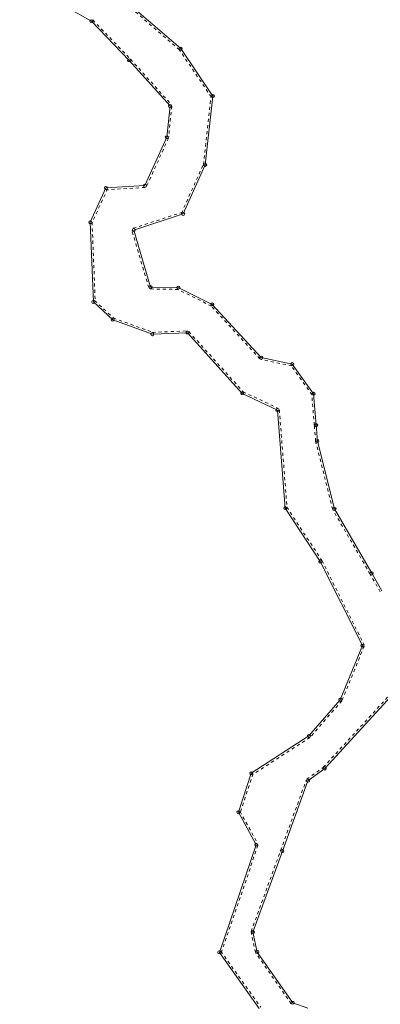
# Model space of a CAD drawing. Header units: metres. Extents: x 8374691 to 8380066, y 5527632 to 5531540.
# Tile 152 of 171: x 8378415 to 8378474, y 5528033 to 5528193. Entities that reach past the tile are written whole.
import ezdxf

# ---------------------------------------------------------------- set-up
doc = ezdxf.new("R2010")
doc.units = ezdxf.units.M
doc.header["$MEASUREMENT"] = 0
doc.linetypes.add('0.5_0.5', pattern=[1, 0.5, -0.5])
doc.linetypes.add('219-500', pattern=[0])
doc.layers.get('0').update_dxf_attribs({"color": 2, "linetype": 'CONTINUOUS', "lineweight": 5})
for name, color, linetype in [('202-punkt graniczny', 7, 'CONTINUOUS'), ('218-Granica użytku po granicy działki', 7, 'CONTINUOUS'), ('219-działka ewidencyjna', 7, 'CONTINUOUS')]:
    doc.layers.add(name, color=color, linetype=linetype)

# ---------------------------------------------------------------- blocks, each defined once
blk = doc.blocks.new('202')
at = {"color": 0, "linetype": 'Continuous', "lineweight": 0}
blk.add_circle((0, 0), 0.25, dxfattribs=at)

msp = doc.modelspace()

# ---------------------------------------------------------------- linework, layer by layer
at = {"layer": '218-Granica użytku po granicy działki', "color": 3, "linetype": '0.5_0.5', "lineweight": 18}
for p, q in [((8378441.4444, 5528188.3526), (8378433.8644, 5528194.8726)), ((8378427.296, 5528193.2382), (8378427.296, 5528193.2382)), ((8378427.296, 5528193.2382), (8378427.296, 5528193.2382)), ((8378427.296, 5528193.2382), (8378433.446, 5528186.8582)), ((8378446.6316, 5528180.662), (8378441.3916, 5528188.412)), ((8378441.3916, 5528188.412), (8378441.3916, 5528188.412)), ((8378441.3916, 5528188.412), (8378441.3916, 5528188.412)), ((8378441.4444, 5528188.3526), (8378441.4444, 5528188.3526)), ((8378441.4444, 5528188.3526), (8378441.4444, 5528188.3526)), ((8378433.446, 5528186.8582), (8378433.446, 5528186.8582)), ((8378433.446, 5528186.8582), (8378433.446, 5528186.8582)), ((8378433.4532, 5528186.8504), (8378433.4532, 5528186.8504)), ((8378433.4532, 5528186.8504), (8378433.4532, 5528186.8504)), ((8378433.4532, 5528186.8504), (8378440.1132, 5528179.4304)), ((8378445.3218, 5528169.6536), (8378446.5818, 5528180.8636)), ((8378446.5818, 5528180.8636), (8378446.5818, 5528180.8636)), ((8378446.5818, 5528180.8636), (8378446.5818, 5528180.8636)), ((8378446.6316, 5528180.662), (8378446.6316, 5528180.662)), ((8378446.6316, 5528180.662), (8378446.6316, 5528180.662)), ((8378440.1885, 5528179.1991), (8378439.6585, 5528174.0791)), ((8378440.1132, 5528179.4304), (8378440.1132, 5528179.4304)), ((8378440.1132, 5528179.4304), (8378440.1132, 5528179.4304)), ((8378440.1885, 5528179.1991), (8378440.1885, 5528179.1991)), ((8378440.1885, 5528179.1991), (8378440.1885, 5528179.1991)), ((8378439.6336, 5528173.9867), (8378436.0836, 5528166.1167)), ((8378439.6336, 5528173.9867), (8378439.6336, 5528173.9867)), ((8378439.6336, 5528173.9867), (8378439.6336, 5528173.9867)), ((8378439.6585, 5528174.0791), (8378439.6585, 5528174.0791)), ((8378439.6585, 5528174.0791), (8378439.6585, 5528174.0791)), ((8378441.7564, 5528161.7427), (8378445.3464, 5528169.7427)), ((8378445.3218, 5528169.6536), (8378445.3218, 5528169.6536)), ((8378445.3218, 5528169.6536), (8378445.3218, 5528169.6536)), ((8378445.3464, 5528169.7427), (8378445.3464, 5528169.7427)), ((8378445.3464, 5528169.7427), (8378445.3464, 5528169.7427)), ((8378429.713, 5528165.7255), (8378427.163, 5528160.1355)), ((8378435.8283, 5528165.9406), (8378429.4583, 5528165.5506)), ((8378429.4583, 5528165.5506), (8378429.4583, 5528165.5506)), ((8378429.4583, 5528165.5506), (8378429.4583, 5528165.5506)), ((8378429.713, 5528165.7255), (8378429.713, 5528165.7255)), ((8378429.713, 5528165.7255), (8378429.713, 5528165.7255)), ((8378435.8283, 5528165.9406), (8378435.8283, 5528165.9406)), ((8378435.8283, 5528165.9406), (8378435.8283, 5528165.9406)), ((8378436.0836, 5528166.1167), (8378436.0836, 5528166.1167)), ((8378436.0836, 5528166.1167), (8378436.0836, 5528166.1167)), ((8378433.8867, 5528159.2753), (8378441.9367, 5528161.9053)), ((8378441.7564, 5528161.7427), (8378441.7564, 5528161.7427)), ((8378441.7564, 5528161.7427), (8378441.7564, 5528161.7427)), ((8378441.9367, 5528161.9053), (8378441.9367, 5528161.9053)), ((8378441.9367, 5528161.9053), (8378441.9367, 5528161.9053)), ((8378427.163, 5528160.1355), (8378427.163, 5528160.1355)), ((8378427.163, 5528160.1355), (8378427.163, 5528160.1355)), ((8378427.1897, 5528160.2717), (8378427.1897, 5528160.2717)), ((8378427.1897, 5528160.2717), (8378427.1897, 5528160.2717)), ((8378427.1897, 5528160.2717), (8378427.6997, 5528147.2917)), ((8378436.4323, 5528149.6051), (8378433.6923, 5528158.9051)), ((8378433.6923, 5528158.9051), (8378433.6923, 5528158.9051)), ((8378433.6923, 5528158.9051), (8378433.6923, 5528158.9051)), ((8378433.8867, 5528159.2753), (8378433.8867, 5528159.2753)), ((8378433.8867, 5528159.2753), (8378433.8867, 5528159.2753)), ((8378436.4323, 5528149.6051), (8378436.4323, 5528149.6051)), ((8378436.4323, 5528149.6051), (8378436.4323, 5528149.6051)), ((8378441.2355, 5528149.32), (8378436.7155, 5528149.39)), ((8378436.7155, 5528149.39), (8378436.7155, 5528149.39)), ((8378436.7155, 5528149.39), (8378436.7155, 5528149.39)), ((8378446.6365, 5528146.6015), (8378441.1065, 5528149.3515)), ((8378441.1065, 5528149.3515), (8378441.1065, 5528149.3515)), ((8378441.1065, 5528149.3515), (8378441.1065, 5528149.3515)), ((8378441.2355, 5528149.32), (8378441.2355, 5528149.32)), ((8378441.2355, 5528149.32), (8378441.2355, 5528149.32)), ((8378427.6031, 5528147.5008), (8378427.6031, 5528147.5008)), ((8378427.6031, 5528147.5008), (8378427.6031, 5528147.5008)), ((8378427.6031, 5528147.5008), (8378430.7531, 5528144.6008)), ((8378427.6997, 5528147.2917), (8378427.6997, 5528147.2917)), ((8378427.6997, 5528147.2917), (8378427.6997, 5528147.2917)), ((8378454.5495, 5528137.9966), (8378446.5495, 5528146.6666)), ((8378446.5495, 5528146.6666), (8378446.5495, 5528146.6666)), ((8378446.5495, 5528146.6666), (8378446.5495, 5528146.6666)), ((8378446.6365, 5528146.6015), (8378446.6365, 5528146.6015)), ((8378446.6365, 5528146.6015), (8378446.6365, 5528146.6015)), ((8378430.6529, 5528144.6617), (8378430.6529, 5528144.6617)), ((8378430.6529, 5528144.6617), (8378430.6529, 5528144.6617)), ((8378430.6529, 5528144.6617), (8378437.1229, 5528142.3017)), ((8378430.7531, 5528144.6008), (8378430.7531, 5528144.6008)), ((8378430.7531, 5528144.6008), (8378430.7531, 5528144.6008)), ((8378437.008, 5528142.3197), (8378442.718, 5528142.5497)), ((8378437.008, 5528142.3197), (8378437.008, 5528142.3197)), ((8378437.008, 5528142.3197), (8378437.008, 5528142.3197)), ((8378437.1229, 5528142.3017), (8378437.1229, 5528142.3017)), ((8378437.1229, 5528142.3017), (8378437.1229, 5528142.3017)), ((8378442.718, 5528142.5497), (8378442.718, 5528142.5497)), ((8378442.718, 5528142.5497), (8378442.718, 5528142.5497)), ((8378442.9526, 5528142.451), (8378442.9526, 5528142.451)), ((8378442.9526, 5528142.451), (8378442.9526, 5528142.451)), ((8378442.9526, 5528142.451), (8378451.8826, 5528132.561)), ((8378454.5495, 5528137.9966), (8378454.5495, 5528137.9966)), ((8378454.5495, 5528137.9966), (8378454.5495, 5528137.9966)), ((8378459.7585, 5528136.8463), (8378454.7085, 5528137.9063)), ((8378454.7085, 5528137.9063), (8378454.7085, 5528137.9063)), ((8378454.7085, 5528137.9063), (8378454.7085, 5528137.9063)), ((8378463.0464, 5528132.1351), (8378459.5764, 5528136.9651)), ((8378459.5764, 5528136.9651), (8378459.5764, 5528136.9651)), ((8378459.5764, 5528136.9651), (8378459.5764, 5528136.9651)), ((8378459.7585, 5528136.8463), (8378459.7585, 5528136.8463)), ((8378459.7585, 5528136.8463), (8378459.7585, 5528136.8463)), ((8378451.7875, 5528132.6315), (8378451.7875, 5528132.6315)), ((8378451.7875, 5528132.6315), (8378451.7875, 5528132.6315)), ((8378451.7875, 5528132.6315), (8378457.5375, 5528129.9315)), ((8378451.8826, 5528132.561), (8378451.8826, 5528132.561)), ((8378451.8826, 5528132.561), (8378451.8826, 5528132.561)), ((8378463.4109, 5528127.1654), (8378462.9909, 5528132.2854)), ((8378462.9909, 5528132.2854), (8378462.9909, 5528132.2854)), ((8378462.9909, 5528132.2854), (8378462.9909, 5528132.2854)), ((8378463.0464, 5528132.1351), (8378463.0464, 5528132.1351)), ((8378463.0464, 5528132.1351), (8378463.0464, 5528132.1351)), ((8378457.5375, 5528129.9315), (8378457.5375, 5528129.9315)), ((8378457.5375, 5528129.9315), (8378457.5375, 5528129.9315)), ((8378457.7091, 5528129.6837), (8378457.7091, 5528129.6837)), ((8378457.7091, 5528129.6837), (8378457.7091, 5528129.6837)), ((8378457.7091, 5528129.6837), (8378458.9691, 5528113.6937)), ((8378463.6209, 5528124.5757), (8378463.4109, 5528127.1657)), ((8378463.4109, 5528127.1657), (8378463.4109, 5528127.1657)), ((8378463.4109, 5528127.1657), (8378463.4109, 5528127.1657)), ((8378463.4109, 5528127.1654), (8378463.4109, 5528127.1654)), ((8378463.4109, 5528127.1654), (8378463.4109, 5528127.1654)), ((8378463.6209, 5528124.5757), (8378463.6209, 5528124.5757)), ((8378463.6209, 5528124.5757), (8378463.6209, 5528124.5757)), ((8378466.409, 5528113.4568), (8378463.629, 5528124.5268)), ((8378463.629, 5528124.5268), (8378463.629, 5528124.5268)), ((8378463.629, 5528124.5268), (8378463.629, 5528124.5268)), ((8378458.9208, 5528113.8347), (8378458.9208, 5528113.8347)), ((8378458.9208, 5528113.8347), (8378458.9208, 5528113.8347)), ((8378458.9208, 5528113.8347), (8378464.6408, 5528105.1347)), ((8378458.9691, 5528113.6937), (8378458.9691, 5528113.6937)), ((8378458.9691, 5528113.6937), (8378458.9691, 5528113.6937)), ((8378466.409, 5528113.4568), (8378466.409, 5528113.4568)), ((8378466.409, 5528113.4568), (8378466.409, 5528113.4568)), ((8378472.5105, 5528102.8997), (8378466.4405, 5528113.3797)), ((8378466.4405, 5528113.3797), (8378466.4405, 5528113.3797)), ((8378466.4405, 5528113.3797), (8378466.4405, 5528113.3797)), ((8378464.6408, 5528105.1347), (8378464.6408, 5528105.1347)), ((8378464.6408, 5528105.1347), (8378464.6408, 5528105.1347)), ((8378464.6582, 5528105.1041), (8378464.6582, 5528105.1041)), ((8378464.6582, 5528105.1041), (8378464.6582, 5528105.1041)), ((8378464.6582, 5528105.1041), (8378471.5182, 5528091.3941)), ((8378474.1602, 5528100.04), (8378472.5102, 5528102.9)), ((8378472.5102, 5528102.9), (8378472.5102, 5528102.9)), ((8378472.5102, 5528102.9), (8378472.5102, 5528102.9)), ((8378472.5105, 5528102.8997), (8378472.5105, 5528102.8997)), ((8378472.5105, 5528102.8997), (8378472.5105, 5528102.8997)), ((8378474.1602, 5528100.04), (8378474.1602, 5528100.04)), ((8378474.1602, 5528100.04), (8378474.1602, 5528100.04)), ((8378464.8789, 5528071.4228), (8378485.9489, 5528094.3828)), ((8378471.5278, 5528091.1466), (8378467.9278, 5528082.3166)), ((8378471.5182, 5528091.3941), (8378471.5182, 5528091.3941)), ((8378471.5182, 5528091.3941), (8378471.5182, 5528091.3941)), ((8378471.5278, 5528091.1466), (8378471.5278, 5528091.1466)), ((8378471.5278, 5528091.1466), (8378471.5278, 5528091.1466)), ((8378467.8765, 5528082.2332), (8378462.7565, 5528076.3432)), ((8378467.8765, 5528082.2332), (8378467.8765, 5528082.2332)), ((8378467.8765, 5528082.2332), (8378467.8765, 5528082.2332)), ((8378467.9278, 5528082.3166), (8378467.9278, 5528082.3166)), ((8378467.9278, 5528082.3166), (8378467.9278, 5528082.3166)), ((8378462.7565, 5528076.3432), (8378462.7565, 5528076.3432)), ((8378462.7565, 5528076.3432), (8378462.7565, 5528076.3432)), ((8378462.6932, 5528076.2883), (8378453.2932, 5528070.1983)), ((8378462.6932, 5528076.2883), (8378462.6932, 5528076.2883)), ((8378462.6932, 5528076.2883), (8378462.6932, 5528076.2883)), ((8378453.415, 5528070.3564), (8378451.325, 5528063.9964)), ((8378453.2932, 5528070.1983), (8378453.2932, 5528070.1983)), ((8378453.2932, 5528070.1983), (8378453.2932, 5528070.1983)), ((8378453.415, 5528070.3564), (8378453.415, 5528070.3564)), ((8378453.415, 5528070.3564), (8378453.415, 5528070.3564)), ((8378462.1933, 5528069.4724), (8378464.9233, 5528071.4624)), ((8378464.8789, 5528071.4228), (8378464.8789, 5528071.4228)), ((8378464.8789, 5528071.4228), (8378464.8789, 5528071.4228)), ((8378464.9233, 5528071.4624), (8378464.9233, 5528071.4624)), ((8378464.9233, 5528071.4624), (8378464.9233, 5528071.4624)), ((8378457.918, 5528057.8626), (8378462.088, 5528069.3326)), ((8378462.088, 5528069.3326), (8378462.088, 5528069.3326)), ((8378462.088, 5528069.3326), (8378462.088, 5528069.3326)), ((8378462.1933, 5528069.4724), (8378462.1933, 5528069.4724)), ((8378462.1933, 5528069.4724), (8378462.1933, 5528069.4724)), ((8378451.3031, 5528064.234), (8378451.3031, 5528064.234)), ((8378451.3031, 5528064.234), (8378451.3031, 5528064.234)), ((8378451.3031, 5528064.234), (8378454.2031, 5528058.934)), ((8378451.325, 5528063.9964), (8378451.325, 5528063.9964)), ((8378451.325, 5528063.9964), (8378451.325, 5528063.9964)), ((8378454.2238, 5528058.6928), (8378448.2138, 5528041.1528)), ((8378454.2031, 5528058.934), (8378454.2031, 5528058.934)), ((8378454.2031, 5528058.934), (8378454.2031, 5528058.934)), ((8378454.2238, 5528058.6928), (8378454.2238, 5528058.6928)), ((8378454.2238, 5528058.6928), (8378454.2238, 5528058.6928)), ((8378453.118, 5528044.6526), (8378457.918, 5528057.8626)), ((8378457.918, 5528057.8626), (8378457.918, 5528057.8626)), ((8378457.918, 5528057.8626), (8378457.918, 5528057.8626)), ((8378457.918, 5528057.8626), (8378457.918, 5528057.8626)), ((8378457.918, 5528057.8626), (8378457.918, 5528057.8626)), ((8378453.8272, 5528041.2449), (8378453.1072, 5528044.4849)), ((8378453.1072, 5528044.4849), (8378453.1072, 5528044.4849)), ((8378453.1072, 5528044.4849), (8378453.1072, 5528044.4849)), ((8378453.118, 5528044.6526), (8378453.118, 5528044.6526)), ((8378453.118, 5528044.6526), (8378453.118, 5528044.6526)), ((8378448.1742, 5528041.4243), (8378448.1742, 5528041.4243)), ((8378448.1742, 5528041.4243), (8378448.1742, 5528041.4243)), ((8378448.1742, 5528041.4243), (8378454.6842, 5528032.2943)), ((8378448.2138, 5528041.1528), (8378448.2138, 5528041.1528)), ((8378448.2138, 5528041.1528), (8378448.2138, 5528041.1528)), ((8378453.8272, 5528041.2449), (8378453.8272, 5528041.2449)), ((8378453.8272, 5528041.2449), (8378453.8272, 5528041.2449)), ((8378459.644, 5528032.8781), (8378453.874, 5528041.1381)), ((8378453.874, 5528041.1381), (8378453.874, 5528041.1381)), ((8378453.874, 5528041.1381), (8378453.874, 5528041.1381)), ((8378459.644, 5528032.8781), (8378459.644, 5528032.8781)), ((8378459.644, 5528032.8781), (8378459.644, 5528032.8781))]:
    msp.add_line(p, q, dxfattribs=at)
at = {"layer": '219-działka ewidencyjna', "color": 7, "linetype": '219-500', "lineweight": 18, "flags": 128}
for points in [[(8378427.08, 5528193.03), (8378415.39, 5528199.64)], [(8378441.64, 5528188.58), (8378434.06, 5528195.1)], [(8378433.23, 5528186.65), (8378427.08, 5528193.03)], [(8378446.88, 5528180.83), (8378441.64, 5528188.58)], [(8378439.89, 5528179.23), (8378433.23, 5528186.65)], [(8378446.88, 5528180.83), (8378445.62, 5528169.62)], [(8378439.89, 5528179.23), (8378439.36, 5528174.11)], [(8378439.36, 5528174.11), (8378435.81, 5528166.24)], [(8378445.62, 5528169.62), (8378442.03, 5528161.62)], [(8378435.81, 5528166.24), (8378429.44, 5528165.85)], [(8378429.44, 5528165.85), (8378426.89, 5528160.26)], [(8378442.03, 5528161.62), (8378433.98, 5528158.99)], [(8378427.4, 5528147.28), (8378426.89, 5528160.26)], [(8378436.72, 5528149.69), (8378433.98, 5528158.99)], [(8378441.24, 5528149.62), (8378436.72, 5528149.69)], [(8378446.77, 5528146.87), (8378441.24, 5528149.62)], [(8378430.55, 5528144.38), (8378427.4, 5528147.28)], [(8378454.77, 5528138.2), (8378446.77, 5528146.87)], [(8378437.02, 5528142.02), (8378430.55, 5528144.38)], [(8378442.73, 5528142.25), (8378437.02, 5528142.02)], [(8378451.66, 5528132.36), (8378442.73, 5528142.25)], [(8378459.82, 5528137.14), (8378454.77, 5528138.2)], [(8378463.29, 5528132.31), (8378459.82, 5528137.14)], [(8378457.41, 5528129.66), (8378451.66, 5528132.36)], [(8378463.71, 5528127.19), (8378463.29, 5528132.31)], [(8378458.67, 5528113.67), (8378457.41, 5528129.66)], [(8378463.92, 5528124.6), (8378463.71, 5528127.19)], [(8378466.7, 5528113.53), (8378463.92, 5528124.6)], [(8378464.39, 5528104.97), (8378458.67, 5528113.67)], [(8378472.77, 5528103.05), (8378466.7, 5528113.53)], [(8378471.25, 5528091.26), (8378464.39, 5528104.97)], [(8378474.42, 5528100.19), (8378472.77, 5528103.05)], [(8378486.17, 5528094.18), (8378465.1, 5528071.22)], [(8378471.25, 5528091.26), (8378467.65, 5528082.43)], [(8378467.65, 5528082.43), (8378462.53, 5528076.54)], [(8378462.53, 5528076.54), (8378453.13, 5528070.45)], [(8378453.13, 5528070.45), (8378451.04, 5528064.09)], [(8378465.1, 5528071.22), (8378462.37, 5528069.23)], [(8378462.37, 5528069.23), (8378458.2, 5528057.76)], [(8378453.94, 5528058.79), (8378451.04, 5528064.09)], [(8378453.94, 5528058.79), (8378447.93, 5528041.25)], [(8378458.2, 5528057.76), (8378453.4, 5528044.55)], [(8378454.12, 5528041.31), (8378453.4, 5528044.55)], [(8378454.44, 5528032.12), (8378447.93, 5528041.25)], [(8378459.89, 5528033.05), (8378454.12, 5528041.31)], [(8378462.34, 5528032.13), (8378459.89, 5528033.05)]]:
    msp.add_lwpolyline(points, dxfattribs=at)

# ---------------------------------------------------------------- block references
at = {"layer": '202-punkt graniczny', "color": 7, "linetype": 'Continuous', "lineweight": 18}
for p in [(8378427.08, 5528193.03), (8378441.64, 5528188.58), (8378433.23, 5528186.65), (8378446.88, 5528180.83), (8378439.89, 5528179.23), (8378439.36, 5528174.11), (8378445.62, 5528169.62), (8378435.81, 5528166.24), (8378429.44, 5528165.85), (8378442.03, 5528161.62), (8378426.89, 5528160.26), (8378433.98, 5528158.99), (8378436.72, 5528149.69), (8378441.24, 5528149.62), (8378427.4, 5528147.28), (8378446.77, 5528146.87), (8378430.55, 5528144.38), (8378437.02, 5528142.02), (8378442.73, 5528142.25), (8378454.77, 5528138.2), (8378459.82, 5528137.14), (8378451.66, 5528132.36), (8378463.29, 5528132.31), (8378457.41, 5528129.66), (8378463.71, 5528127.19), (8378463.92, 5528124.6), (8378458.67, 5528113.67), (8378466.7, 5528113.53), (8378464.39, 5528104.97), (8378472.77, 5528103.05), (8378471.25, 5528091.26), (8378467.65, 5528082.43), (8378462.53, 5528076.54), (8378453.13, 5528070.45), (8378465.1, 5528071.22), (8378462.37, 5528069.23), (8378451.04, 5528064.09), (8378453.94, 5528058.79), (8378458.2, 5528057.76), (8378453.4, 5528044.55), (8378447.93, 5528041.25), (8378454.12, 5528041.31), (8378459.89, 5528033.05)]:
    msp.add_blockref('202', p, dxfattribs=at)

doc.saveas('drawing.dxf')
